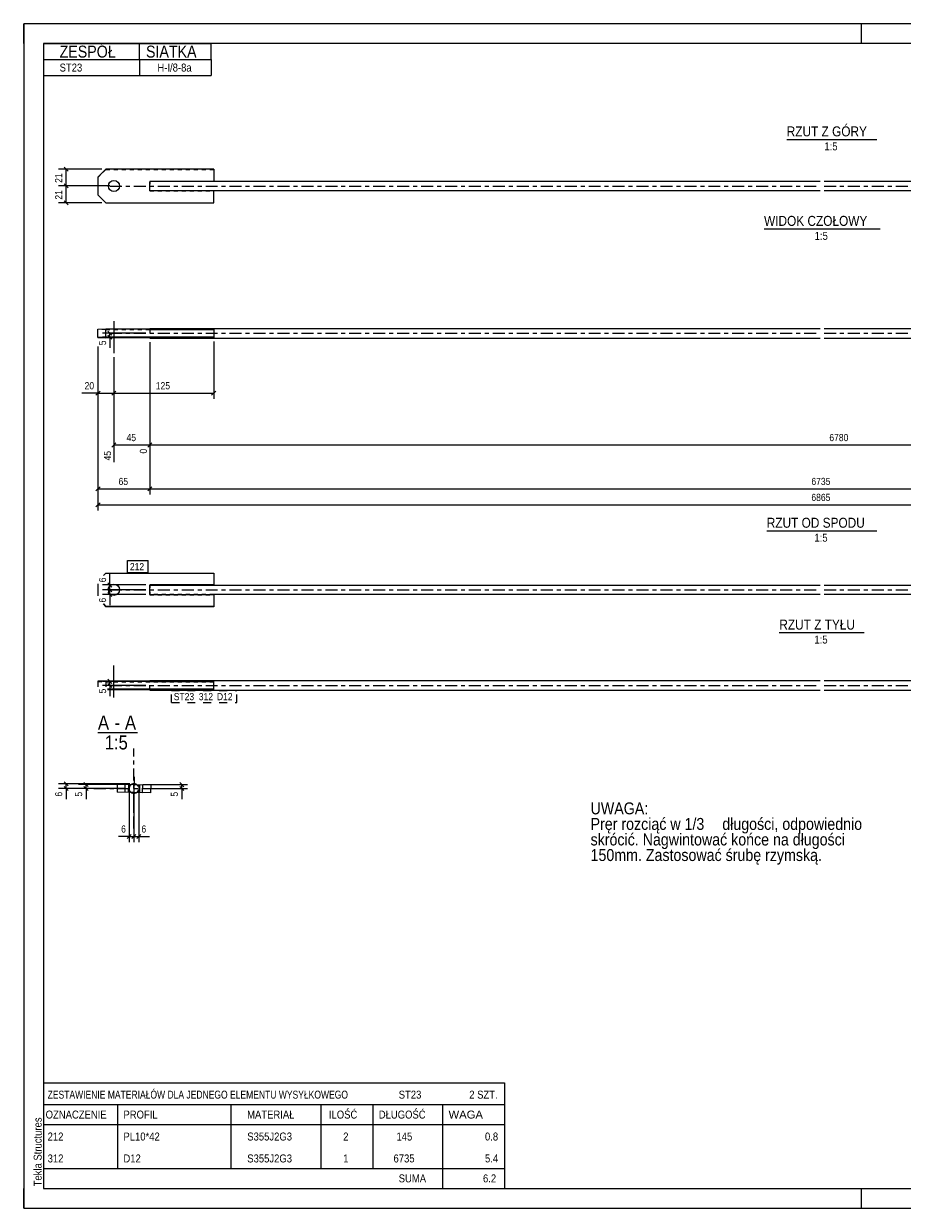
# Model space of a CAD drawing. Header units: millimetres. Extents: x 0 to 420, y 0 to 297.
# Tile 1 of 2: x 0 to 220, y 0 to 297. Entities that reach past the tile are written whole.
import ezdxf

# ---------------------------------------------------------------- set-up
doc = ezdxf.new("R2010")
doc.units = ezdxf.units.MM
for name, pattern in [('XKITLINE00', [0]), ('XKITLINE01', [4, 1, -1, 1, -1]), ('XKITLINE02', [4, 2, -2]), ('XKITLINE03', [6, 3, -1, 1, -1])]:
    doc.linetypes.add(name, pattern=pattern)
for name, color, linetype, lineweight in [('Arkusz rysunku', 3, 'Continuous', 0), ('Element', 2, 'Continuous', 0), ('Inny typ obiektu', 7, 'Continuous', 0), ('Tekst', 7, 'Continuous', 0), ('Wymiar', 4, 'Continuous', 0), ('Znak elementu', 2, 'Continuous', 0), ('Śruba', 3, 'Continuous', 0)]:
    doc.layers.add(name, color=color, linetype=linetype, lineweight=lineweight)
doc.styles.add('ARIAL', font='ARIAL.TTF')

msp = doc.modelspace()

# ---------------------------------------------------------------- linework, layer by layer
at = {"layer": 'Arkusz rysunku', "linetype": 'XKITLINE00', "lineweight": 0}
for p, q in [((420, 297), (0, 297)), ((0, 297), (0, 0)), ((0, 292), (0, 297)), ((5, 297), (0, 297)), ((210, 292), (210, 297)), ((415, 292), (5, 292)), ((5, 292), (5, 5)), ((0, 0), (0, 5)), ((5, 5), (415, 5)), ((210, 0), (210, 5)), ((0, 0), (420, 0))]:
    msp.add_line(p, q, dxfattribs=at)
at = {"layer": 'Element', "linetype": 'XKITLINE00', "lineweight": 0}
for p, q in [((20.62, 260.5), (18.62, 258.5)), ((18.62, 258.5), (18.62, 254.06)), ((47.62, 260.5), (20.62, 260.5)), ((47.62, 260.5), (47.62, 257.48)), ((31.62, 257.5), (47.62, 257.5)), ((31.62, 257.5), (31.62, 256.79)), ((31.62, 257.48), (199.62, 257.48)), ((31.62, 255.82), (31.62, 256.79)), ((31.62, 255.1), (31.62, 255.82)), ((200.62, 257.48), (368.62, 257.48)), ((18.62, 254.1), (20.62, 252.1)), ((20.62, 252.06), (18.62, 254.06)), ((47.62, 255.1), (31.62, 255.1)), ((47.62, 252.06), (47.62, 255.1)), ((199.62, 255.08), (47.62, 255.08)), ((352.62, 255.08), (200.62, 255.08)), ((20.62, 252.1), (47.62, 252.1)), ((20.62, 252.1), (20.62, 252.06)), ((20.62, 252.06), (47.62, 252.06)), ((18.62, 220.42), (20.62, 220.47)), ((18.62, 218.33), (18.62, 220.42)), ((20.62, 220.47), (47.62, 220.47)), ((20.62, 218.47), (20.62, 220.47)), ((31.62, 220.58), (199.62, 220.58)), ((31.62, 220.47), (31.62, 220.58)), ((47.62, 220.47), (47.62, 218.4)), ((200.62, 220.58), (368.62, 220.58)), ((18.62, 218.43), (20.62, 218.47)), ((18.62, 218.33), (20.62, 218.28)), ((20.62, 218.47), (47.62, 218.47)), ((31.62, 218.28), (20.62, 218.28)), ((31.62, 218.4), (31.62, 218.39)), ((31.62, 218.4), (47.62, 218.4)), ((31.62, 218.18), (31.62, 218.39)), ((31.62, 218.18), (199.62, 218.18)), ((200.62, 218.18), (368.62, 218.18)), ((20.62, 159.28), (19.99, 158.65)), ((20.62, 159.28), (47.62, 159.28)), ((47.62, 159.28), (47.62, 156.28)), ((18.62, 156.59), (18.62, 153.56)), ((47.62, 156.28), (31.62, 156.28)), ((31.62, 156.28), (31.62, 155.57)), ((31.62, 156.26), (199.62, 156.26)), ((31.62, 154.6), (31.62, 155.57)), ((31.62, 154.6), (31.62, 153.88)), ((47.62, 156.28), (47.62, 156.26)), ((200.62, 156.26), (368.62, 156.26)), ((20.62, 150.84), (19.95, 151.51)), ((19.99, 151.51), (20.62, 150.88)), ((31.62, 153.88), (47.62, 153.88)), ((47.62, 153.88), (47.62, 150.88)), ((199.62, 153.86), (47.62, 153.86)), ((352.62, 153.86), (200.62, 153.86)), ((20.62, 150.84), (20.62, 150.88)), ((47.62, 150.88), (20.62, 150.88)), ((47.62, 150.84), (20.62, 150.84)), ((47.62, 150.88), (47.62, 150.84)), ((20.62, 132.19), (18.62, 132.14)), ((18.62, 132.14), (18.62, 130.78)), ((20.62, 132.19), (20.62, 130.78)), ((47.62, 132.19), (20.62, 132.19)), ((31.62, 132.29), (199.62, 132.29)), ((31.62, 132.29), (31.62, 132.19)), ((47.62, 130.19), (47.62, 132.19)), ((200.62, 132.29), (368.62, 132.29)), ((47.62, 130.19), (21.02, 130.19)), ((31.62, 130), (21.02, 130)), ((31.62, 130.1), (31.62, 130.12)), ((31.62, 130.12), (47.62, 130.12)), ((31.62, 129.89), (31.62, 130.1)), ((31.62, 129.89), (199.62, 129.89)), ((47.62, 130.12), (47.62, 130.19)), ((200.62, 129.89), (368.62, 129.89)), ((23.44, 106.34), (23.4, 104.34)), ((31.8, 104.16), (23.4, 104.34)), ((23.44, 106.34), (31.84, 106.16)), ((25.4, 104.3), (25.44, 106.3)), ((29.8, 104.2), (29.84, 106.2)), ((31.84, 106.16), (31.8, 104.16))]:
    msp.add_line(p, q, dxfattribs=at)
at = {"layer": 'Element', "linetype": 'XKITLINE01', "lineweight": 0}
for p, q in [((20.62, 260.46), (18.62, 258.46)), ((20.62, 260.5), (20.62, 260.46)), ((20.62, 260.46), (47.62, 260.46)), ((31.62, 256.28), (31.62, 257.48)), ((47.62, 257.46), (31.62, 257.46)), ((31.62, 255.82), (31.62, 256.79)), ((31.62, 255.08), (31.62, 256.28)), ((47.62, 257.48), (47.62, 257.46)), ((47.62, 257.48), (47.62, 257.46)), ((31.62, 255.1), (31.62, 255.06)), ((31.62, 255.06), (31.62, 255.1)), ((47.62, 255.08), (31.62, 255.08)), ((31.62, 255.06), (47.62, 255.06)), ((18.62, 220.33), (18.62, 220.42)), ((20.62, 220.28), (18.62, 220.33)), ((47.62, 220.28), (20.62, 220.28)), ((31.62, 220.58), (31.62, 218.47)), ((47.62, 220.4), (31.62, 220.4)), ((31.62, 220.4), (31.62, 220.35)), ((31.62, 220.4), (31.62, 218.4)), ((31.62, 220.35), (47.62, 220.35)), ((47.62, 220.47), (47.62, 220.4)), ((47.62, 220.35), (47.62, 220.28)), ((18.62, 218.43), (18.62, 218.33)), ((20.62, 218.28), (20.62, 218.47)), ((31.62, 218.39), (31.62, 218.47)), ((31.62, 218.47), (31.62, 218.39)), ((31.62, 218.47), (31.62, 218.4)), ((31.62, 218.39), (31.62, 218.35)), ((47.62, 218.35), (31.62, 218.35)), ((47.62, 218.28), (31.62, 218.28)), ((47.62, 218.4), (47.62, 218.35)), ((47.62, 218.4), (47.62, 218.28)), ((47.62, 218.28), (47.62, 218.35)), ((20.03, 158.65), (20.62, 159.23)), ((20.62, 159.23), (20.62, 159.28)), ((20.62, 159.23), (47.62, 159.23)), ((31.62, 155.57), (31.62, 156.26)), ((31.62, 156.26), (31.62, 155.57)), ((31.62, 156.23), (47.62, 156.23)), ((31.62, 154.6), (31.62, 155.57)), ((31.62, 153.86), (31.62, 154.6)), ((47.62, 156.26), (47.62, 156.23)), ((31.62, 153.88), (31.62, 153.83)), ((47.62, 153.86), (31.62, 153.86)), ((31.62, 153.83), (47.62, 153.83)), ((18.62, 132.05), (20.62, 132)), ((20.62, 132), (47.62, 132)), ((31.62, 130.19), (31.62, 132.29)), ((31.62, 130.07), (31.62, 132.12)), ((31.62, 132.12), (47.62, 132.12)), ((31.62, 132.07), (47.62, 132.07)), ((31.62, 130.1), (31.62, 130.19)), ((31.62, 130.19), (31.62, 130.1)), ((31.62, 130.07), (31.62, 130.1)), ((47.62, 130.07), (31.62, 130.07)), ((47.62, 130), (31.62, 130)), ((47.62, 130), (47.62, 130.19)), ((47.62, 130), (47.62, 130.07)), ((26.44, 106.27), (26.4, 104.28)), ((29.8, 104.2), (26.4, 104.28)), ((28.84, 106.22), (28.8, 104.22))]:
    msp.add_line(p, q, dxfattribs=at)
at = {"layer": 'Element', "linetype": 'XKITLINE03', "lineweight": 0}
for p, q in [((21.62, 256.28), (199.62, 256.28)), ((200.62, 256.28), (378.62, 256.28)), ((21.62, 219.38), (199.62, 219.38)), ((200.62, 219.38), (378.62, 219.38)), ((21.62, 155.06), (199.62, 155.06)), ((200.62, 155.06), (378.62, 155.06)), ((21.62, 131.09), (199.62, 131.09)), ((200.62, 131.09), (378.62, 131.09)), ((27.62, 95.24), (27.62, 115.24)), ((17.62, 105.24), (37.62, 105.24))]:
    msp.add_line(p, q, dxfattribs=at)
at = {"layer": 'Element', "linetype": 'XKITLINE01', "lineweight": 0}
for start, end in [(113.7672, 242.0738), (295.0033, 63.4404)]:
    msp.add_arc((27.62, 105.24), 1.2, start, end, dxfattribs=at)
at = {"layer": 'Element', "linetype": 'XKITLINE00', "lineweight": 0}
for start, end in [(242.0738, 295.0033), (63.4404, 113.7672)]:
    msp.add_arc((27.62, 105.24), 1.2, start, end, dxfattribs=at)
at = {"layer": 'Inny typ obiektu', "linetype": 'XKITLINE00', "lineweight": 0}
for p, q in [((5, 292), (47, 292)), ((5, 292), (5, 288)), ((29, 288), (29, 292)), ((47, 288), (47, 292)), ((5, 288), (47, 288)), ((5, 288), (5, 284)), ((29, 288), (29, 284)), ((47, 288), (47, 284)), ((5, 284), (47, 284)), ((191.26, 268), (213.86, 268)), ((185.58, 245.56), (214.66, 245.56)), ((186.26, 169.88), (213.86, 169.88)), ((189.41, 144.34), (210.71, 144.34)), ((18.62, 119.29), (28.5, 119.29)), ((5, 31.5), (5, 26)), ((5, 31.5), (120.5, 31.5)), ((120.5, 31.5), (120.5, 26)), ((5, 26), (5, 21)), ((5, 26), (120.5, 26)), ((23.5, 26), (23.5, 21)), ((52, 21), (52, 26)), ((74.5, 26), (74.5, 21)), ((87.5, 26), (87.5, 21)), ((105, 26), (105, 21)), ((120.5, 26), (120.5, 21)), ((5, 21), (120.5, 21)), ((5, 21), (5, 15.5)), ((23.5, 21), (23.5, 15.5)), ((52, 15.5), (52, 21)), ((74.5, 21), (74.5, 15.5)), ((87.5, 21), (87.5, 15.5)), ((105, 21), (105, 15.5)), ((120.5, 21), (120.5, 15.5)), ((5, 15.5), (5, 10)), ((23.5, 15.5), (23.5, 10)), ((52, 10), (52, 15.5)), ((74.5, 15.5), (74.5, 10)), ((87.5, 15.5), (87.5, 10)), ((105, 15.5), (105, 10)), ((120.5, 15.5), (120.5, 10)), ((5, 10), (5, 5)), ((5, 10), (120.5, 10)), ((105, 10), (105, 5)), ((120.5, 10), (120.5, 5)), ((5, 5), (120.5, 5))]:
    msp.add_line(p, q, dxfattribs=at)
at = {"layer": 'Wymiar', "linetype": 'XKITLINE00', "lineweight": 0}
for p, q in [((19.62, 260.5), (8.76, 260.5)), ((10.11, 261.01), (11.13, 259.99)), ((10.62, 256.35), (10.62, 260.5)), ((21.62, 256.35), (8.76, 256.35)), ((21.62, 256.35), (8.76, 256.35)), ((10.11, 256.85), (11.13, 255.84)), ((10.11, 256.85), (11.13, 255.84)), ((10.62, 252.1), (10.62, 256.35)), ((10.11, 252.61), (11.13, 251.59)), ((19.62, 252.1), (8.76, 252.1)), ((21.11, 219.89), (22.13, 218.87)), ((30.62, 219.38), (19.76, 219.38)), ((30.62, 218.4), (19.76, 218.4)), ((21.11, 218.91), (22.13, 217.89)), ((21.62, 218.4), (21.62, 219.38)), ((21.62, 218.4), (21.62, 215.72)), ((21.62, 218.4), (21.62, 215.72)), ((31.62, 217.18), (31.62, 178.94)), ((31.62, 217.18), (31.62, 178.94)), ((31.62, 217.18), (31.62, 189.22)), ((31.62, 217.18), (31.62, 189.22)), ((47.62, 217.35), (47.62, 202.94)), ((18.62, 216.03), (18.62, 174.94)), ((18.62, 216.03), (18.62, 178.94)), ((18.62, 216.03), (18.62, 202.94)), ((22.62, 213.38), (22.62, 187.09)), ((22.62, 213.38), (22.62, 202.94)), ((22.62, 213.38), (22.62, 202.94)), ((18.62, 204.38), (14.6, 204.38)), ((18.62, 204.38), (14.6, 204.38)), ((19.13, 204.89), (18.11, 203.87)), ((18.62, 204.38), (22.62, 204.38)), ((23.13, 204.89), (22.11, 203.87)), ((23.13, 204.89), (22.11, 203.87)), ((22.62, 204.38), (47.62, 204.38)), ((48.13, 204.89), (47.11, 203.87)), ((23.13, 191.89), (22.11, 190.87)), ((22.62, 191.38), (31.62, 191.38)), ((32.13, 191.89), (31.11, 190.87)), ((32.13, 191.89), (31.16, 190.92)), ((31.62, 191.38), (377.62, 191.38)), ((19.13, 180.89), (18.11, 179.87)), ((18.62, 180.38), (31.62, 180.38)), ((32.13, 180.89), (31.11, 179.87)), ((32.13, 180.89), (31.11, 179.87)), ((31.62, 180.38), (368.62, 180.38)), ((19.13, 176.89), (18.11, 175.87)), ((18.62, 176.38), (381.62, 176.38)), ((21.62, 156.28), (21.62, 158.96)), ((21.62, 156.28), (21.62, 158.96)), ((30.62, 156.28), (19.76, 156.28)), ((30.62, 155.06), (19.76, 155.06)), ((30.62, 155.06), (19.76, 155.06)), ((21.11, 156.79), (22.13, 155.77)), ((21.11, 155.57), (22.13, 154.55)), ((21.11, 155.57), (22.13, 154.55)), ((21.62, 155.06), (21.62, 156.28)), ((21.62, 153.88), (21.62, 155.06)), ((30.62, 153.88), (19.76, 153.88)), ((21.11, 154.39), (22.13, 153.37)), ((21.62, 153.88), (21.62, 151.19)), ((21.62, 153.88), (21.62, 151.19)), ((30.62, 132.12), (19.76, 132.12)), ((30.62, 131.09), (19.76, 131.09)), ((21.11, 132.63), (22.13, 131.61)), ((21.11, 131.6), (22.13, 130.58)), ((21.62, 131.09), (21.62, 132.12)), ((21.62, 131.09), (21.62, 128.41)), ((21.62, 131.09), (21.62, 128.41)), ((10.11, 106.95), (11.13, 105.93)), ((26.62, 106.44), (8.76, 106.44)), ((25.42, 105.24), (8.76, 105.24)), ((10.11, 105.75), (11.13, 104.73)), ((10.62, 105.24), (10.62, 106.44)), ((10.62, 105.24), (10.62, 102.56)), ((10.62, 105.24), (10.62, 102.56)), ((25.44, 106.27), (13.76, 106.27)), ((25.42, 105.24), (13.76, 105.24)), ((15.11, 106.78), (16.13, 105.77)), ((15.11, 105.75), (16.13, 104.73)), ((15.62, 105.24), (15.62, 106.27)), ((15.62, 105.24), (15.62, 102.56)), ((15.62, 105.24), (15.62, 102.56)), ((26.44, 105.27), (26.44, 91.8)), ((28.84, 105.22), (28.84, 91.8)), ((29.82, 105.24), (41.06, 105.24)), ((29.84, 106.22), (41.06, 106.22)), ((39.11, 106.73), (40.13, 105.71)), ((39.11, 105.75), (40.13, 104.73)), ((39.62, 105.24), (39.62, 106.22)), ((39.62, 105.24), (39.62, 102.56)), ((39.62, 105.24), (39.62, 102.56)), ((27.62, 103.04), (27.62, 91.8)), ((27.62, 103.04), (27.62, 91.8)), ((26.44, 93.24), (23.76, 93.24)), ((26.44, 93.24), (23.76, 93.24)), ((26.95, 93.75), (25.93, 92.73)), ((26.44, 93.24), (27.62, 93.24)), ((28.13, 93.75), (27.11, 92.73)), ((28.13, 93.75), (27.11, 92.73)), ((27.62, 93.24), (28.84, 93.24)), ((29.35, 93.75), (28.33, 92.73)), ((28.84, 93.24), (31.53, 93.24)), ((28.84, 93.24), (31.53, 93.24))]:
    msp.add_line(p, q, dxfattribs=at)
at = {"layer": 'Znak elementu', "linetype": 'XKITLINE00', "lineweight": 0}
for p, q in [((26.02, 162.38), (31.23, 162.38)), ((26.02, 159.38), (26.02, 162.38)), ((31.23, 159.38), (31.23, 162.38)), ((26.02, 159.38), (31.23, 159.38))]:
    msp.add_line(p, q, dxfattribs=at)
at = {"layer": 'Znak elementu', "linetype": 'XKITLINE02', "lineweight": 0}
for p, q in [((37.02, 129.79), (53.45, 129.79)), ((37.02, 126.79), (37.02, 129.79)), ((53.45, 126.79), (53.45, 129.79)), ((37.02, 126.79), (53.45, 126.79))]:
    msp.add_line(p, q, dxfattribs=at)
at = {"layer": 'Śruba', "linetype": 'XKITLINE00', "lineweight": 0}
for p, q in [((22.62, 256.35), (22.62, 256.17)), ((22.62, 222.38), (22.62, 214.38)), ((22.62, 154.99), (22.62, 155.17)), ((22.62, 128.09), (22.62, 136.09)), ((27.68, 108.15), (27.49, 99.15)), ((26.24, 106.28), (26.2, 104.28)), ((29.04, 106.22), (29, 104.22))]:
    msp.add_line(p, q, dxfattribs=at)
for centre in [(22.62, 256.3), (22.62, 155.08)]:
    msp.add_circle(centre, 1.4, dxfattribs=at)

# ---------------------------------------------------------------- texts
at = {"layer": 'Arkusz rysunku', "style": 'ARIAL', "width": 0.85}
msp.add_text('Tekla Structures', height=2, rotation=90, dxfattribs=at).set_placement((4.5, 5.5))
at = {"layer": 'Inny typ obiektu', "style": 'ARIAL'}
for s, height, width, p in [('ZESPÓŁ', 3, 0.85, (9, 288.5)), ('SIATKA', 3, 0.85, (30.66, 288.5)), ('ST23', 2, 0.85, (9, 285)), ('H-I/8-8a', 2, 0.85, (33.52, 285)), ('RZUT Z GÓRY', 2.5, 0.85, (191.26, 268.75)), ('1:5', 2, 0.85, (200.71, 265.25)), ('WIDOK CZOŁOWY', 2.5, 0.85, (185.58, 246.31)), ('1:5', 2, 0.85, (198.27, 242.81)), ('RZUT OD SPODU', 2.5, 0.85, (186.26, 170.63)), ('1:5', 2, 0.85, (198.21, 167.13)), ('RZUT Z TYŁU', 2.5, 0.85, (189.41, 145.09)), ('1:5', 2, 0.85, (198.21, 141.59)), ('A', 3.5, 0.85, (18.62, 120.04)), ('A', 3.5, 0.85, (25.39, 120.04)), ('-', 3.5, 0.85, (22.78, 120.04)), ('1:5', 3.5, 0.85, (20.32, 115.04)), ('ZESTAWIENIE MATERIAŁÓW DLA JEDNEGO ELEMENTU WYSYŁKOWEGO', 2, 0.765, (6, 27.5)), ('ST23', 2, 0.85, (94, 27.5)), ('2', 2, 0.85, (111.69, 27.5)), (' SZT.', 2, 0.85, (113, 27.5)), ('OZNACZENIE', 2, 0.85, (5.5, 22.5)), ('PROFIL', 2, 0.85, (25, 22.5)), ('MATERIAŁ', 2, 0.85, (56, 22.5)), ('ILOŚĆ', 2, 0.85, (76.5, 22.5)), ('DŁUGOŚĆ', 2, 0.85, (89, 22.5)), ('WAGA', 2, 1.008832, (106.5, 22.5)), ('212', 2, 0.85, (6, 17)), ('PL10*42', 2, 0.85, (25, 17)), ('S355J2G3', 2, 0.85, (56.04, 17)), ('2', 2, 0.85, (80.09, 17)), ('145', 2, 0.85, (93.44, 17)), ('0.8', 2, 0.85, (115.63, 17)), ('312', 2, 0.85, (6, 11.5)), ('D12', 2, 0.85, (25, 11.5)), ('S355J2G3', 2, 0.85, (56.04, 11.5)), ('1', 2, 0.85, (80.09, 11.5)), ('6735', 2, 0.85, (92.7, 11.5)), ('5.4', 2, 0.85, (115.63, 11.5)), ('SUMA', 2, 0.85, (94, 6.5)), ('6.2', 2, 0.85, (115.13, 6.5))]:
    msp.add_text(s, height=height, dxfattribs=dict(at, width=width)).set_placement(p)
at = {"layer": 'Tekst', "style": 'ARIAL', "width": 0.85}
for s, p in [('UWAGA:', (142.1, 98.77)), ('Pręr rozciąć w 1/3', (142.1, 94.87)), (' długości, odpowiednio', (174.12, 94.87)), ('skrócić. Nagwintować końce na długości ', (142.1, 90.97)), ('150mm. Zastosować śrubę rzymską.', (142.1, 87.07))]:
    msp.add_text(s, height=3, dxfattribs=at).set_placement(p)
at = {"layer": 'Wymiar', "style": 'ARIAL', "width": 0.85}
for s, p in [('21', (9.66, 257.09)), ('21', (9.66, 252.89)), ('5', (20.66, 216.39)), ('0', (30.9, 189.22)), ('45', (21.9, 187.49)), ('6', (20.66, 156.95)), ('6', (20.66, 151.87)), ('5', (20.66, 129.08)), ('6', (9.66, 103.23)), ('5', (14.66, 103.23)), ('5', (38.66, 103.23))]:
    msp.add_text(s, height=1.8, rotation=90.0002, dxfattribs=at).set_placement(p)
for s, p in [('20', (15.27, 205.34)), ('125', (33.12, 205.34)), ('45', (25.78, 192.34)), ('6780', (201.95, 192.34)), ('65', (23.78, 181.34)), ('6735', (197.45, 181.34)), ('6865', (197.45, 177.34)), ('6', (24.43, 94.2)), ('6', (29.52, 94.2))]:
    msp.add_text(s, height=1.8, dxfattribs=at).set_placement(p)
at = {"layer": 'Znak elementu', "style": 'ARIAL', "width": 0.85}
for s, p in [('212', (26.62, 159.98)), ('ST23', (37.62, 127.39)), ('312', (43.9, 127.39)), ('D12', (48.44, 127.39))]:
    msp.add_text(s, height=1.8, dxfattribs=at).set_placement(p)

doc.saveas('drawing.dxf')
